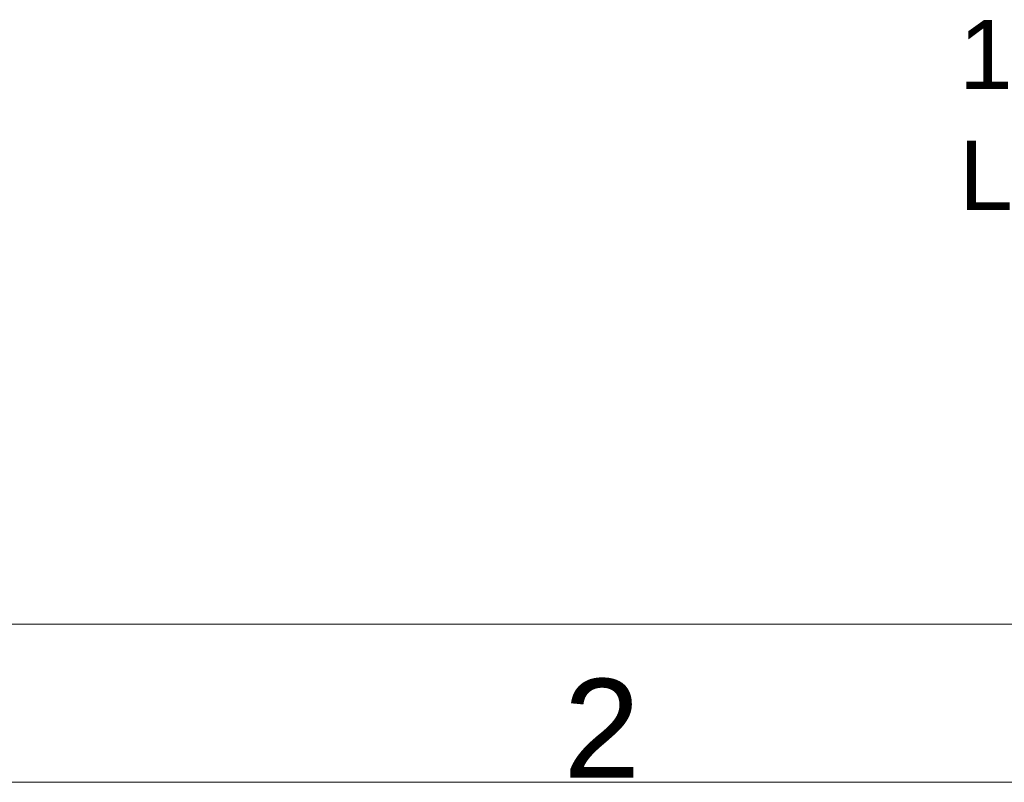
# Model space of a CAD drawing. Header units: millimetres. Extents: x 0 to 594, y 0 to 420.
# Tile 12 of 256: x 119 to 169, y 0 to 39. Entities that reach past the tile are written whole.
import ezdxf

# ---------------------------------------------------------------- set-up
doc = ezdxf.new("R2010")
doc.units = ezdxf.units.MM
doc.layers.add('1', color=7, linetype='Continuous', true_color=0xffffff)
doc.layers.add('256', color=7, linetype='Continuous', true_color=0xffffff)
doc.styles.add('Arial', font='txt')

# ---------------------------------------------------------------- blocks, each defined once
blk = doc.blocks.new('LABLE3D_1', base_point=(206.367, 36.788))
at = {"layer": '1', "color": 18, "linetype": 'Continuous', "lineweight": 18, "insert": (166.961, 28.921), "char_height": 3.5, "attachment_point": 7, "line_spacing_factor": 1.047437, "style": 'Arial'}
blk.add_mtext('\\fArial|b0|i0;\\W1.0000;1.13 FROM KEEL\\PLOW PROFILE', dxfattribs=at)

msp = doc.modelspace()

# ---------------------------------------------------------------- linework, layer by layer
at = {"layer": '256', "color": 163, "linetype": 'Continuous', "lineweight": 18}
for p, q in [((586, 8), (8, 8)), ((594, 0), (0, 0))]:
    msp.add_line(p, q, dxfattribs=at)

# ---------------------------------------------------------------- block references
at = {"layer": '1', "color": 18, "linetype": 'Continuous', "lineweight": 13}
msp.add_blockref('LABLE3D_1', (206.367, 36.788), dxfattribs=at)

# ---------------------------------------------------------------- texts
at = {"layer": '256', "color": 18, "linetype": 'Continuous', "lineweight": 13, "insert": (146.948, 0.235), "char_height": 5, "attachment_point": 7, "line_spacing_factor": 1.047437, "style": 'Arial'}
msp.add_mtext('\\fArial|b0|i0;\\W1.0000;2', dxfattribs=at)

doc.saveas('drawing.dxf')
